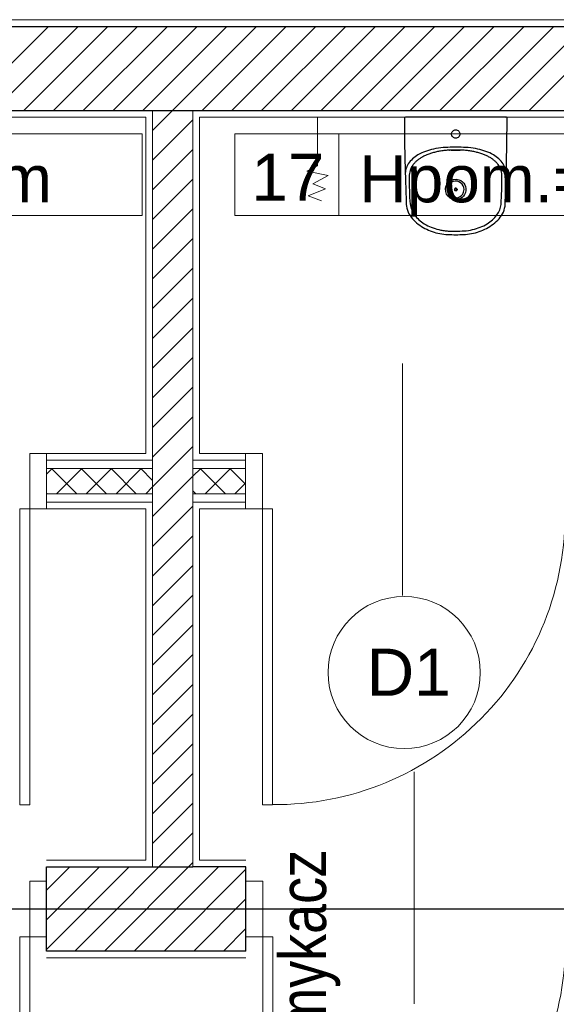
# Model space of a CAD drawing. Header units: metres. Extents: x -10951 to 10441, y -17253 to 1447.
# Tile 40 of 54: x -8372 to -8213, y -14333 to -14040. Entities that reach past the tile are written whole.
import ezdxf
from ezdxf.enums import TextEntityAlignment as Align

# ---------------------------------------------------------------- set-up
doc = ezdxf.new("R2010")
doc.units = ezdxf.units.M
doc.header["$MEASUREMENT"] = 0
doc.linetypes.add('ACAD_ISO02W100', pattern=[15, 12, -3])
doc.linetypes.add('DASHDOT', pattern=[25.4, 12.7, -6.35, 0, -6.35])
for name, color, linetype, lineweight in [('#elektryczne', 8, 'Continuous', 20), ('A_DRZWI', 8, 'Continuous', 5), ('A_HACZE', 8, 'Continuous', 5), ('A_OSIE', 8, 'Continuous', 13), ('A_OZACZENIE DRZWI', 8, 'Continuous', 13), ('A_OZNACZENIA OKIEN', 8, 'Continuous', 13), ('A_PROJEKTOWANE ŚCIANY MUROWANE NOŚNE', 8, 'Continuous', 30), ('A_SCIANY DZIALOWE', 8, 'Continuous', 15), ('A_SCIANY DZIALOWE GK', 8, 'Continuous', 5), ('A_TABELKI POM.', 8, 'Continuous', 20), ('A_TYNK', 8, 'Continuous', 5), ('A_WYMIARY WEWNETRZNE', 8, 'Continuous', 18), ('A_WYPOSAŻENIE SANITARNE', 8, 'Continuous', 5), ('EB_UZIEMIENIE', 1, 'ACAD_ISO02W100', 30)]:
    doc.layers.add(name, color=color, linetype=linetype, lineweight=lineweight)
doc.layers.add('A_PPOŻ', color=8, linetype='Continuous')
doc.styles.add('ARIAL', font='arial.ttf')
doc.styles.add('GENERATED_STYLE_2', font='ARIALN.TTF')
doc.styles.add('m1_romans', font='romans.shx', dxfattribs={"width": 0.8})

# ---------------------------------------------------------------- blocks, each defined once
blk = doc.blocks.new('podkład')
at = {"layer": 'A_DRZWI', "color": 8, "ltscale": 2}
for points in [[(12275.03, -1241.7), (12280.03, -1241.7), (12280.03, -1258.2), (12275.03, -1258.2)], [(12344.19, -1241.7), (12339.19, -1241.7), (12339.19, -1258.2), (12344.19, -1258.2)], [(12275.03, -1346.2), (12272.03, -1346.2), (12272.03, -1258.2), (12275.03, -1258.2)], [(12344.19, -1346.2), (12347.19, -1346.2), (12347.19, -1258.2), (12344.19, -1258.2)], [(12275.03, -1368.95), (12280.03, -1368.95), (12280.03, -1385.45), (12275.03, -1385.45)], [(12344.3, -1368.95), (12339.3, -1368.95), (12339.3, -1385.45), (12344.3, -1385.45)], [(12275.03, -1473.45), (12272.03, -1473.45), (12272.03, -1385.45), (12275.03, -1385.45)], [(12344.3, -1473.45), (12347.3, -1473.45), (12347.3, -1385.45), (12344.3, -1385.45)]]:
    blk.add_lwpolyline(points, close=True, dxfattribs=at)
for centre, start, end in [((12347.89, -1259.85), 269.5362, 1.0989), ((12271.33, -1387.11), 178.9011, 270.4638), ((12348, -1387.11), 269.5362, 1.0989)]:
    blk.add_arc(centre, 86.32, start, end, dxfattribs=at)
at = {"layer": 'A_HACZE', "color": 8, "linetype": 'Continuous'}
for p, q in [((12280.58, -1114.7), (12255.58, -1139.7)), ((12289.42, -1114.7), (12264.42, -1139.7)), ((12298.26, -1114.7), (12273.26, -1139.7)), ((12307.1, -1114.7), (12282.1, -1139.7)), ((12315.94, -1114.7), (12290.94, -1139.7)), ((12324.78, -1114.7), (12299.78, -1139.7)), ((12333.61, -1114.7), (12308.61, -1139.7)), ((12342.45, -1114.7), (12311.54, -1145.61)), ((12351.29, -1114.7), (12326.29, -1139.7)), ((12360.13, -1114.7), (12335.13, -1139.7)), ((12368.97, -1114.7), (12343.97, -1139.7)), ((12377.81, -1114.7), (12352.81, -1139.7)), ((12386.65, -1114.7), (12361.65, -1139.7)), ((12395.49, -1114.7), (12370.49, -1139.7)), ((12404.33, -1114.7), (12379.33, -1139.7)), ((12413.16, -1114.7), (12388.16, -1139.7)), ((12422, -1114.7), (12397, -1139.7)), ((12430.84, -1114.7), (12405.84, -1139.7)), ((12439.68, -1114.7), (12414.68, -1139.7)), ((12448.52, -1114.7), (12423.52, -1139.7)), ((12323.54, -1142.45), (12311.54, -1154.45)), ((12323.54, -1151.29), (12311.54, -1163.29)), ((12323.54, -1160.13), (12311.54, -1172.13)), ((12323.54, -1168.96), (12311.54, -1180.96)), ((12323.54, -1177.8), (12311.54, -1189.8)), ((12323.54, -1186.64), (12311.54, -1198.64)), ((12323.54, -1195.48), (12311.54, -1207.48)), ((12323.54, -1204.32), (12311.54, -1216.32)), ((12323.54, -1213.16), (12311.54, -1225.16)), ((12323.54, -1222), (12311.54, -1234)), ((12323.54, -1230.84), (12311.54, -1242.84)), ((12323.54, -1239.68), (12311.54, -1251.68)), ((12281.66, -1246.2), (12280.03, -1247.83)), ((12289.01, -1253.7), (12281.51, -1246.2)), ((12290.5, -1246.2), (12283, -1253.7)), ((12297.85, -1253.7), (12290.35, -1246.2)), ((12299.34, -1246.2), (12291.84, -1253.7)), ((12306.69, -1253.7), (12299.19, -1246.2)), ((12308.18, -1246.2), (12300.68, -1253.7)), ((12311.54, -1249.72), (12308.03, -1246.2)), ((12325.86, -1246.2), (12323.54, -1248.51)), ((12333.21, -1253.7), (12325.71, -1246.2)), ((12334.7, -1246.2), (12327.2, -1253.7)), ((12339.19, -1250.85), (12334.54, -1246.2)), ((12323.54, -1248.51), (12311.54, -1260.51)), ((12311.54, -1251.68), (12309.52, -1253.7)), ((12324.37, -1253.7), (12323.54, -1252.88)), ((12339.19, -1250.54), (12336.04, -1253.7)), ((12280.17, -1253.7), (12280.03, -1253.56)), ((12323.54, -1257.35), (12311.54, -1269.35)), ((12323.54, -1266.19), (12311.54, -1278.19)), ((12323.54, -1275.03), (12311.54, -1287.03)), ((12323.54, -1283.87), (12311.54, -1295.87)), ((12323.54, -1292.71), (12311.54, -1304.71)), ((12323.54, -1301.55), (12311.54, -1313.55)), ((12323.54, -1310.39), (12311.54, -1322.39)), ((12323.54, -1319.22), (12311.54, -1331.22)), ((12323.54, -1328.06), (12311.54, -1340.06)), ((12323.54, -1336.9), (12311.54, -1348.9)), ((12323.54, -1345.74), (12311.54, -1357.74)), ((12323.54, -1354.58), (12288.42, -1389.7)), ((12304.59, -1364.7), (12280.03, -1389.25)), ((12295.75, -1364.7), (12280.03, -1380.42)), ((12286.91, -1364.7), (12280.03, -1371.58)), ((12323.54, -1363.42), (12297.26, -1389.7)), ((12331.1, -1364.7), (12306.1, -1389.7)), ((12339.3, -1365.34), (12314.94, -1389.7)), ((12339.3, -1374.18), (12323.78, -1389.7)), ((12339.3, -1383.02), (12332.62, -1389.7))]:
    blk.add_line(p, q, dxfattribs=at)
at = {"layer": 'A_OSIE', "color": 8, "linetype": 'DASHDOT', "ltscale": 5}
blk.add_line((14256.99, -1377.2), (10108.73, -1377.2), dxfattribs=at)
at = {"layer": 'A_OZACZENIE DRZWI', "color": 8}
for p, q in [((12385.87, -1283.95), (12385.87, -1214.93)), ((12389.3, -1405.41), (12389.3, -1336.38))]:
    blk.add_line(p, q, dxfattribs=at)
at = {"layer": 'A_PROJEKTOWANE ŚCIANY MUROWANE NOŚNE', "color": 8}
for p, q in [((12073.8, -1114.7), (12561.3, -1114.7)), ((12073.8, -1139.7), (12323.54, -1139.7)), ((12323.54, -1139.7), (12561.3, -1139.7)), ((12280.03, -1389.7), (12280.03, -1364.7)), ((12280.03, -1364.7), (12323.54, -1364.7)), ((12339.3, -1364.7), (12323.54, -1364.7)), ((12339.3, -1389.7), (12339.3, -1364.7)), ((12339.3, -1389.7), (12280.03, -1389.7))]:
    blk.add_line(p, q, dxfattribs=at)
at = {"layer": 'A_SCIANY DZIALOWE', "color": 8}
for p, q in [((12311.54, -1139.7), (12311.54, -1364.7)), ((12323.54, -1139.7), (12323.54, -1364.7))]:
    blk.add_line(p, q, dxfattribs=at)
at = {"layer": 'A_SCIANY DZIALOWE GK', "color": 8}
for p, q in [((12280.03, -1243.7), (12311.54, -1243.7)), ((12339.19, -1243.7), (12323.54, -1243.7)), ((12280.03, -1246.2), (12311.54, -1246.2)), ((12339.19, -1246.2), (12323.54, -1246.2)), ((12280.03, -1253.7), (12311.54, -1253.7)), ((12280.03, -1256.2), (12311.54, -1256.2)), ((12339.19, -1253.7), (12323.54, -1253.7)), ((12339.19, -1256.2), (12323.54, -1256.2))]:
    blk.add_line(p, q, dxfattribs=at)
at = {"layer": 'A_TYNK', "color": 8}
for p, q in [((12559.3, -1112.7), (12075.8, -1112.7)), ((12096.3, -1141.7), (12309.54, -1141.7)), ((12309.54, -1141.7), (12309.54, -1241.7)), ((12538.8, -1141.7), (12325.54, -1141.7)), ((12325.54, -1141.7), (12325.54, -1241.7)), ((12309.54, -1241.7), (12280.03, -1241.7)), ((12325.54, -1241.7), (12339.19, -1241.7)), ((12280.03, -1258.2), (12309.54, -1258.2)), ((12309.54, -1258.2), (12309.54, -1362.7)), ((12325.54, -1258.2), (12325.54, -1362.7)), ((12339.19, -1258.2), (12325.54, -1258.2)), ((12280.03, -1362.7), (12309.54, -1362.7)), ((12339.3, -1362.7), (12325.54, -1362.7)), ((12280.03, -1391.7), (12339.3, -1391.7))]:
    blk.add_line(p, q, dxfattribs=at)
at = {"layer": 'A_TYNK', "color": 8, "linetype": 'Continuous'}
for p, q in [((12538.8, -1141.7), (12325.54, -1141.7)), ((12325.54, -1141.7), (12325.54, -1241.7)), ((12325.54, -1241.7), (12339.19, -1241.7)), ((12325.54, -1362.7), (12325.54, -1258.2)), ((12325.54, -1258.2), (12339.19, -1258.2)), ((12339.3, -1362.7), (12325.54, -1362.7))]:
    blk.add_line(p, q, dxfattribs=at)
at = {"layer": 'A_WYMIARY WEWNETRZNE', "color": 8, "linetype": 'Continuous'}
for p, q in [((12111.49, -1146.68), (12308.47, -1146.68)), ((12308.47, -1146.68), (12308.47, -1170.91)), ((12336, -1170.91), (12336, -1146.68)), ((12336, -1146.68), (12532.98, -1146.68)), ((12366.88, -1146.68), (12366.88, -1170.91)), ((12308.47, -1170.91), (12111.49, -1170.91)), ((12532.98, -1170.91), (12336, -1170.91))]:
    blk.add_line(p, q, dxfattribs=at)
blk.add_circle((12386.37, -1306.88), 22.63, dxfattribs=at)
at = {"layer": 'A_WYPOSAŻENIE SANITARNE', "color": 8}
for p, q in [((12360.59, -1141.7), (12360.61, -1156.2)), ((12360.61, -1156.2), (12357.37, -1157.73)), ((12357.37, -1157.73), (12363.75, -1159.07)), ((12363.75, -1159.07), (12359.16, -1161.54)), ((12359.16, -1161.54), (12362.98, -1162.99)), ((12362.98, -1162.99), (12357.82, -1165.12)), ((12357.82, -1165.12), (12361.75, -1166.57))]:
    blk.add_line(p, q, dxfattribs=at)
at = {"layer": 'A_WYPOSAŻENIE SANITARNE', "color": 8, "lineweight": -3}
blk.add_lwpolyline([(12416.66, -1159.4, 0.003397), (12416.87, -1150.8, 0.004605), (12416.95, -1142.2, 0.000026), (12416.95, -1142.15, 0.000026), (12416.95, -1142.1), (12416.95, -1141.9, 0.414251), (12416.75, -1141.7), (12386.73, -1141.7, 0.293591), (12386.41, -1141.9, 0.002795), (12386.41, -1142, 0.000559), (12386.41, -1142.1, 0.000026), (12386.41, -1142.15, 0.000026), (12386.41, -1142.2, 0.004601), (12386.49, -1150.8, 0.003384), (12386.71, -1159.4, 0.000027), (12386.84, -1163.44, 0.000084), (12386.97, -1167.48, 0.000092), (12386.97, -1167.55, 0.000134), (12386.97, -1167.62, 0.099596), (12387.52, -1169.9, 0.068321), (12388.8, -1171.89, 0.054751), (12390.52, -1173.51, 0.041077), (12392.52, -1174.77, 0.0376), (12394.69, -1175.7, 0.034162), (12396.97, -1176.32, 0.037451), (12399.32, -1176.6, 0.011092), (12401.68, -1176.65, 0.011092), (12404.05, -1176.6, 0.037451), (12406.39, -1176.32, 0.034162), (12408.68, -1175.7, 0.0376), (12410.85, -1174.77, 0.041077), (12412.85, -1173.51, 0.054751), (12414.57, -1171.89, 0.068321), (12415.85, -1169.9, 0.099596), (12416.39, -1167.62, 0.000134), (12416.4, -1167.55, 0.000092), (12416.4, -1167.48, 0.000024), (12416.53, -1163.44, 0.000019)], format="xyb", close=True, dxfattribs=at)
blk.add_lwpolyline([(12416.48, -1141.9), (12416.48, -1141.9), (12416.48, -1141.9)], dxfattribs=at)
for points in [[(12400.8, -1147.58, -0.09847), (12400.53, -1147.18, -0.09847), (12400.43, -1146.7, -0.098269), (12400.53, -1146.22, -0.098534), (12400.8, -1145.82)], [(12400.8, -1145.82, -0.098513), (12401.21, -1145.54, -0.098513), (12401.68, -1145.45)], [(12401.68, -1147.95, -0.098513), (12401.21, -1147.85, -0.098513), (12400.8, -1147.58)], [(12401.68, -1145.45, -0.098513), (12402.16, -1145.54, -0.098513), (12402.57, -1145.82)], [(12402.57, -1147.58, -0.098512), (12402.16, -1147.85, -0.098514), (12401.68, -1147.95)], [(12402.57, -1145.82, -0.098534), (12402.84, -1146.22, -0.098269), (12402.93, -1146.7, -0.098471), (12402.84, -1147.18, -0.09847), (12402.57, -1147.58)], [(12400.8, -1150.63, 0.021966), (12397.94, -1150.76, 0.03078), (12395.12, -1151.19, 0.031921), (12392.72, -1151.87, 0.048122), (12390.46, -1152.92, 0.048061), (12388.85, -1154.09, 0.071276), (12387.57, -1155.6, 0.073559), (12386.89, -1157.14, 0.075158), (12386.69, -1158.8)], [(12401.68, -1150.63, 0.000372), (12401.24, -1150.63, 0.000249), (12400.8, -1150.63)], [(12402.57, -1150.63, 0.000224), (12402.13, -1150.63, 0.000224), (12401.68, -1150.63)], [(12416.68, -1158.8, 0.075162), (12416.48, -1157.14, 0.073552), (12415.8, -1155.6, 0.071261), (12414.52, -1154.09, 0.048102), (12412.91, -1152.92, 0.048092), (12410.65, -1151.87, 0.031916), (12408.25, -1151.19, 0.030801), (12405.42, -1150.76, 0.021956), (12402.57, -1150.63)], [(12400.8, -1151.49, 0.001239), (12400.64, -1151.49, 0.001804), (12400.47, -1151.49, 0.001706), (12400.3, -1151.5, 0.001682), (12400.13, -1151.5, 0.003424), (12399.8, -1151.51, 0.003597), (12399.47, -1151.53, 0.00711), (12398.81, -1151.58, 0.007163), (12398.16, -1151.64, 0.014286), (12396.89, -1151.82, 0.015902), (12395.65, -1152.08, 0.015832), (12394.5, -1152.39, 0.018732), (12393.39, -1152.78, 0.018454), (12392.41, -1153.2, 0.022759), (12391.47, -1153.7, 0.022424), (12390.69, -1154.22, 0.027749), (12389.96, -1154.81, 0.014491), (12389.65, -1155.11, 0.016382), (12389.35, -1155.43)], [(12399.85, -1151.51, 0.0013), (12399.88, -1151.52, 0.0012), (12399.9, -1151.52)], [(12399.9, -1151.52, -0.001061), (12399.88, -1151.52, -0.001185), (12399.85, -1151.51)], [(12403.47, -1151.52, -0.03502), (12401.68, -1151.64, -0.03502), (12399.9, -1151.52)], [(12401.68, -1151.49, -0.000042), (12401.46, -1151.49, 0.000204), (12401.24, -1151.49, 0.000008), (12401.02, -1151.49, 0.000423), (12400.8, -1151.49)], [(12402.56, -1151.49, 0.000423), (12402.34, -1151.49, 0.000008), (12402.12, -1151.49, 0.000204), (12401.9, -1151.49, -0.000042), (12401.68, -1151.49)], [(12414.02, -1155.43, 0.016399), (12413.72, -1155.11, 0.014505), (12413.4, -1154.81, 0.027749), (12412.68, -1154.22, 0.022424), (12411.89, -1153.7, 0.022759), (12410.96, -1153.2, 0.018454), (12409.98, -1152.78, 0.018732), (12408.86, -1152.39, 0.015832), (12407.72, -1152.08, 0.015902), (12406.47, -1151.82, 0.014286), (12405.21, -1151.64, 0.007163), (12404.56, -1151.58, 0.00711), (12403.9, -1151.53, 0.003597), (12403.57, -1151.51, 0.003424), (12403.23, -1151.5, 0.001682), (12403.07, -1151.5, 0.001706), (12402.9, -1151.49, 0.001804), (12402.73, -1151.49, 0.001239), (12402.56, -1151.49)], [(12403.52, -1151.51, -0.001247), (12403.49, -1151.52, -0.001147), (12403.47, -1151.52)], [(12403.47, -1151.52, -0.000029), (12403.47, -1151.52, -0.000029), (12403.47, -1151.52)], [(12387.96, -1158.97, -0.076959), (12388.37, -1157.09, -0.085989), (12389.35, -1155.43)], [(12415.41, -1158.97, 0.076821), (12415, -1157.09, 0.08598), (12414.02, -1155.43)], [(12387.95, -1159.53, -0.008833), (12387.95, -1159.25, -0.009851), (12387.96, -1158.97)], [(12388.19, -1167.56, -0.008465), (12388.01, -1163.55, -0.006338), (12387.95, -1159.53)], [(12415.18, -1167.56, 0.008463), (12415.36, -1163.55, 0.006343), (12415.42, -1159.53)], [(12415.42, -1159.53, 0.008833), (12415.42, -1159.25, 0.009851), (12415.41, -1158.97)], [(12400.75, -1166.09, -1), (12402.62, -1160.31)], [(12400.92, -1160.84, 0.198912), (12399.47, -1162.07, 0.414214), (12400.56, -1165.41, 0.198912), (12402.45, -1165.56)], [(12402.62, -1160.31, -1), (12400.75, -1166.09)], [(12404.17, -1163.2, 0.509525), (12400.92, -1160.84)], [(12401.81, -1162.82, 0.198912), (12401.5, -1162.84, 0.414214), (12401.32, -1163.38, 0.198912), (12401.56, -1163.58)], [(12401.38, -1163.2, -0.509525), (12401.78, -1162.91)], [(12401.59, -1163.48, -0.158384), (12401.44, -1163.38, -0.158384), (12401.38, -1163.2)], [(12402.09, -1163.2, -0.078702), (12402.07, -1163.32, -0.198912), (12401.87, -1163.56, -0.198912), (12401.56, -1163.58)], [(12401.98, -1163.2, -0.509525), (12401.59, -1163.48)], [(12401.78, -1162.91, -0.158384), (12401.93, -1163.02, -0.158384), (12401.98, -1163.2)], [(12401.81, -1162.82, -0.158384), (12402.01, -1162.96, -0.158384), (12402.09, -1163.2)], [(12402.45, -1165.56, 0.158384), (12403.69, -1164.66, 0.158384), (12404.17, -1163.2)], [(12388.2, -1167.67, -0.002621), (12388.19, -1167.61, -0.002635), (12388.19, -1167.56)], [(12388.2, -1167.67, 0.07641), (12388.6, -1169.27, 0.056045), (12389.41, -1170.73, 0.056558), (12390.74, -1172.21, 0.042412), (12392.35, -1173.4, 0.044132), (12394.43, -1174.45, 0.036861), (12396.66, -1175.14, 0.019203), (12397.89, -1175.38, 0.018742), (12399.14, -1175.53, 0.018392), (12400.41, -1175.58, 0.001281), (12401.68, -1175.59)], [(12401.68, -1175.59, 0.015061), (12404.21, -1175.51, 0.042568), (12406.71, -1175.14, 0.036875), (12408.94, -1174.45, 0.044128), (12411.02, -1173.4, 0.04242), (12412.62, -1172.21, 0.056535), (12413.96, -1170.73, 0.056066), (12414.77, -1169.27, 0.076403), (12415.17, -1167.67)], [(12415.17, -1167.67, 0.002628), (12415.17, -1167.61, 0.002643), (12415.18, -1167.56)]]:
    blk.add_lwpolyline(points, format="xyb", dxfattribs=at)
at = {"layer": 'A_OZACZENIE DRZWI', "color": 8, "ltscale": 0.1, "style": 'm1_romans', "width": 0.8}
for rotation, p in [(98.4861, (12735.07, -773.13)), (360, (12573.8, -1012.7)), (90, (11565.29, -1150.14)), (90, (11872.29, -1150.14)), (90, (12230.03, -1245.64)), (90, (12385.87, -1249.44)), (90, (11565.29, -1370.89)), (90, (11872.29, -1370.89)), (90, (12230.03, -1370.89)), (90, (12389.3, -1370.89)), (90, (11748.79, -1556.15)), (90, (11986.6, -1556.15)), (90, (12389.3, -1556.15)), (360, (12235.05, -1664.2)), (360, (12235.05, -1880.2)), (90, (11745.78, -2001.94))]:
    blk.add_attdef('SZEROKOSC', text='', height=10, rotation=rotation, dxfattribs=at).set_placement(p, align=Align.BOTTOM_CENTER)
for rotation, p in [(98.4861, (12738.56, -773.47)), (360, (12572.95, -1016.09)), (90, (11568.68, -1150.99)), (90, (11875.68, -1150.99)), (90, (12233.42, -1246.49)), (90, (12389.27, -1250.29)), (90, (11568.68, -1371.74)), (90, (11875.68, -1371.74)), (90, (12233.42, -1371.74)), (90, (12392.69, -1371.74)), (90, (11752.19, -1557)), (90, (11990, -1557)), (90, (12392.69, -1557)), (360, (12234.2, -1667.59)), (360, (12234.2, -1883.59)), (90, (11749.18, -2002.79))]:
    blk.add_attdef('WYSOKOSC', text='', height=10, rotation=rotation, dxfattribs=at).set_placement(p, align=Align.TOP_CENTER)
at = {"layer": 'A_OZNACZENIA OKIEN', "color": 8, "linetype": 'Continuous', "lineweight": 18, "style": 'ARIAL'}
for s, p in [('Hpom.=300 cm', (12148.49, -1167.02)), ('Hpom.=300 cm', (12373, -1167.02)), ('D1', (12375.2, -1313.78))]:
    blk.add_text(s, height=14, dxfattribs=at).set_placement(p)
at = {"layer": 'A_OZNACZENIA OKIEN', "color": 8, "ltscale": 0.1, "style": 'm1_romans', "width": 0.8}
for rotation, p in [(278.8676, (13403.28, -587.56)), (278.8676, (13013.44, -645.27)), (278.8676, (12475.3, -724.92)), (278.8676, (12253.72, -757.72)), (0, (14011.09, -903.42)), (278.8676, (11051.11, -935.72)), (278.8676, (10670.26, -992.09)), (0, (14011.09, -1578.09)), (90, (10823, -2081.55)), (90, (11208, -2081.55)), (90, (11974, -2081.55)), (90, (13179.19, -2081.55)), (90, (13543.19, -2081.55))]:
    blk.add_attdef('WYSOKOSC', text='', height=10, rotation=rotation, dxfattribs=at).set_placement(p, align=Align.TOP_CENTER)
for rotation, p in [(278.8676, (13373.71, -593.04)), (278.8676, (12983.87, -650.74)), (278.8676, (12445.73, -730.4)), (278.8676, (12224.15, -763.19)), (0, (14017.48, -900.03)), (278.8676, (11021.54, -941.2)), (278.8676, (10640.69, -997.57)), (0, (14017.48, -1574.7)), (90, (10819.6, -2080.7)), (90, (11204.6, -2080.7)), (90, (11970.6, -2080.7)), (90, (13175.8, -2080.7)), (90, (13539.8, -2080.7))]:
    blk.add_attdef('SZEROKOSC', text='', height=10, rotation=rotation, dxfattribs=at).set_placement(p, align=Align.BOTTOM_CENTER)
at = {"layer": 'A_PPOŻ', "color": 8, "linetype": 'Continuous', "lineweight": 18, "style": 'GENERATED_STYLE_2'}
blk.add_text('Samozamykacz', height=14, rotation=90, dxfattribs=at).set_placement((12363.15, -1472.83))
at = {"layer": 'A_TABELKI POM.', "color": 8, "linetype": 'Continuous', "lineweight": 18, "style": 'ARIAL'}
blk.add_text('17', height=14, dxfattribs=at).set_placement((12340.88, -1166.57))

msp = doc.modelspace()

# ---------------------------------------------------------------- linework, layer by layer
at = {"layer": 'EB_UZIEMIENIE', "linetype": 'Continuous', "lineweight": 30}
msp.add_line((-8583.02, -14304.79), (-7745.52, -14304.79), dxfattribs=at)

# ---------------------------------------------------------------- block references
at = {"layer": '#elektryczne', "color": 8, "linetype": 'Continuous', "lineweight": 18}
msp.add_blockref('podkład', (-20644.32, -12927.59), dxfattribs=at)

doc.saveas('drawing.dxf')
